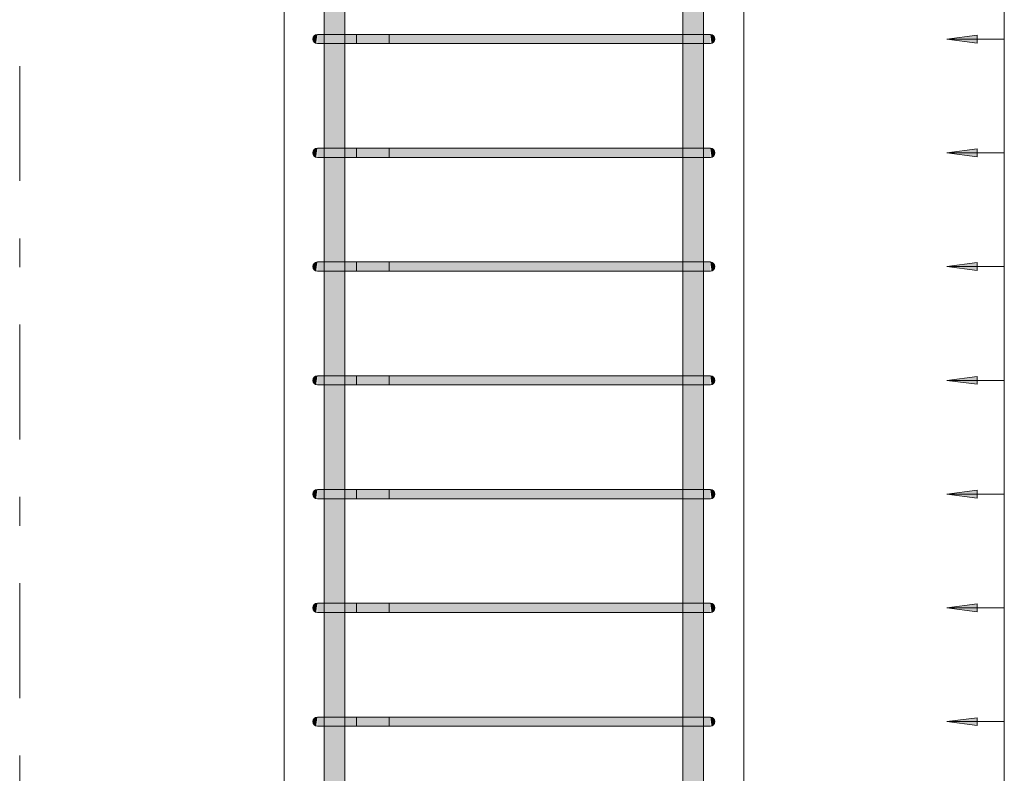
# Model space of a CAD drawing. Header units: millimetres. Extents: x 4307 to 42792, y 1610 to 10025.
# Tile 252 of 256: x 40847 to 41704, y 3080 to 3736. Entities that reach past the tile are written whole.
import ezdxf

# ---------------------------------------------------------------- set-up
doc = ezdxf.new("R2010")
doc.units = ezdxf.units.MM
doc.linetypes.add('Čára osnovy', pattern=[225, 100, -50, 25, -50])
for name, color, linetype, lineweight in [('A-ANNO-DIMS', 211, 'Continuous', 5), ('A-ANNO-DIMS-25', 211, 'Continuous', 5), ('S-COLS', 52, 'Continuous', 9), ('S-GRID', 1, 'Continuous', 5), ('S-RBAR', 171, 'Continuous', 5)]:
    doc.layers.add(name, color=color, linetype=linetype, lineweight=lineweight)
doc.styles.add('Arial_1', font='arial.ttf', dxfattribs={"height": 62.5})
doc.dimstyles.new('Výztuž_kusy__řezy__5', dxfattribs={"dimscale": 304.8, "dimtxt": 0.18, "dimasz": 0, "dimexe": 0, "dimexo": 0.0625, "dimgap": 0.082021, "dimtad": 1, "dimdec": 0, "dimzin": 0, "dimdsep": 46, "dimtxsty": 'Arial_1', "dimblk1": 'NONE', "dimblk2": 'NONE', "dimsah": 1, "dimcen": 0.09, "dimazin": 0, "dimtfac": 1, "dimtdec": 4, "dimtix": 1, "dimtmove": 0, "dimatfit": 3, "dimfxl": 0.164042, "dimfxlon": 1, "dimtvp": 1, "dimtfill": 1, "dimtolj": 1, "dimtzin": 0, "dimarcsym": 2})

# ---------------------------------------------------------------- blocks, each defined once
blk = doc.blocks.new('DIMBLOCK1107-V3')
at = {"layer": 'A-ANNO-DIMS-25'}
for points in [[(41654.16, 3124.84), (41680.45, 3121.38), (41680.45, 3128.31)], [(41654.16, 3025.84), (41680.45, 3022.38), (41680.45, 3029.3)]]:
    blk.add_hatch(color=256, dxfattribs=at).paths.add_polyline_path(points)
for p, q in [((41680.45, 3128.31), (41654.16, 3124.84)), ((41680.45, 3121.38), (41680.45, 3128.31)), ((41654.16, 3124.84), (41680.45, 3121.38)), ((41704.16, 3124.84), (41654.16, 3124.84)), ((41704.16, 3025.84), (41704.16, 3124.84)), ((41704.16, 3124.84), (41704.16, 3124.84)), ((41680.45, 3029.3), (41654.16, 3025.84)), ((41654.16, 3025.84), (41680.45, 3022.38)), ((41704.16, 3025.84), (41654.16, 3025.84)), ((41680.45, 3022.38), (41680.45, 3029.3)), ((41704.16, 3025.84), (41704.16, 3025.84))]:
    blk.add_line(p, q, dxfattribs=at)
blk = doc.blocks.new('_None')
blk = doc.blocks.new('DIMBLOCK1108-V3')
at = {"layer": 'A-ANNO-DIMS-25'}
for points in [[(41654.16, 3223.85), (41680.45, 3220.39), (41680.45, 3227.31)], [(41654.16, 3124.84), (41680.45, 3121.38), (41680.45, 3128.31)]]:
    blk.add_hatch(color=256, dxfattribs=at).paths.add_polyline_path(points)
for p, q in [((41680.45, 3227.31), (41654.16, 3223.85)), ((41654.16, 3223.85), (41680.45, 3220.39)), ((41704.16, 3223.85), (41654.16, 3223.85)), ((41680.45, 3220.39), (41680.45, 3227.31)), ((41704.16, 3124.84), (41704.16, 3223.85)), ((41704.16, 3223.85), (41704.16, 3223.85)), ((41680.45, 3128.31), (41654.16, 3124.84)), ((41680.45, 3121.38), (41680.45, 3128.31)), ((41654.16, 3124.84), (41680.45, 3121.38)), ((41704.16, 3124.84), (41654.16, 3124.84)), ((41704.16, 3124.84), (41704.16, 3124.84))]:
    blk.add_line(p, q, dxfattribs=at)
blk = doc.blocks.new('DIMBLOCK1109-V3')
at = {"layer": 'A-ANNO-DIMS-25'}
for points in [[(41654.16, 3322.86), (41680.45, 3319.4), (41680.45, 3326.32)], [(41654.16, 3223.85), (41680.45, 3220.39), (41680.45, 3227.31)]]:
    blk.add_hatch(color=256, dxfattribs=at).paths.add_polyline_path(points)
for p, q in [((41680.45, 3326.32), (41654.16, 3322.86)), ((41680.45, 3319.4), (41680.45, 3326.32)), ((41654.16, 3322.86), (41680.45, 3319.4)), ((41704.16, 3322.86), (41654.16, 3322.86)), ((41704.16, 3223.85), (41704.16, 3322.86)), ((41704.16, 3322.86), (41704.16, 3322.86)), ((41680.45, 3227.31), (41654.16, 3223.85)), ((41654.16, 3223.85), (41680.45, 3220.39)), ((41704.16, 3223.85), (41654.16, 3223.85)), ((41680.45, 3220.39), (41680.45, 3227.31)), ((41704.16, 3223.85), (41704.16, 3223.85))]:
    blk.add_line(p, q, dxfattribs=at)
blk = doc.blocks.new('DIMBLOCK1110-V3')
at = {"layer": 'A-ANNO-DIMS-25'}
for points in [[(41654.16, 3421.86), (41680.45, 3418.4), (41680.45, 3425.32)], [(41654.16, 3322.86), (41680.45, 3319.4), (41680.45, 3326.32)]]:
    blk.add_hatch(color=256, dxfattribs=at).paths.add_polyline_path(points)
for p, q in [((41680.45, 3425.32), (41654.16, 3421.86)), ((41654.16, 3421.86), (41680.45, 3418.4)), ((41704.16, 3421.86), (41654.16, 3421.86)), ((41680.45, 3418.4), (41680.45, 3425.32)), ((41704.16, 3322.86), (41704.16, 3421.86)), ((41704.16, 3421.86), (41704.16, 3421.86)), ((41680.45, 3326.32), (41654.16, 3322.86)), ((41680.45, 3319.4), (41680.45, 3326.32)), ((41654.16, 3322.86), (41680.45, 3319.4)), ((41704.16, 3322.86), (41654.16, 3322.86)), ((41704.16, 3322.86), (41704.16, 3322.86))]:
    blk.add_line(p, q, dxfattribs=at)
blk = doc.blocks.new('DIMBLOCK1111-V3')
at = {"layer": 'A-ANNO-DIMS-25'}
for points in [[(41654.16, 3520.87), (41680.45, 3517.41), (41680.45, 3524.33)], [(41654.16, 3421.86), (41680.45, 3418.4), (41680.45, 3425.32)]]:
    blk.add_hatch(color=256, dxfattribs=at).paths.add_polyline_path(points)
for p, q in [((41680.45, 3524.33), (41654.16, 3520.87)), ((41680.45, 3517.41), (41680.45, 3524.33)), ((41654.16, 3520.87), (41680.45, 3517.41)), ((41704.16, 3520.87), (41654.16, 3520.87)), ((41704.16, 3421.86), (41704.16, 3520.87)), ((41704.16, 3520.87), (41704.16, 3520.87)), ((41680.45, 3425.32), (41654.16, 3421.86)), ((41654.16, 3421.86), (41680.45, 3418.4)), ((41704.16, 3421.86), (41654.16, 3421.86)), ((41680.45, 3418.4), (41680.45, 3425.32)), ((41704.16, 3421.86), (41704.16, 3421.86))]:
    blk.add_line(p, q, dxfattribs=at)
blk = doc.blocks.new('DIMBLOCK1112-V3')
at = {"layer": 'A-ANNO-DIMS-25'}
for points in [[(41654.16, 3619.88), (41680.45, 3616.41), (41680.45, 3623.34)], [(41654.16, 3520.87), (41680.45, 3517.41), (41680.45, 3524.33)]]:
    blk.add_hatch(color=256, dxfattribs=at).paths.add_polyline_path(points)
for p, q in [((41680.45, 3623.34), (41654.16, 3619.88)), ((41654.16, 3619.88), (41680.45, 3616.41)), ((41704.16, 3619.88), (41654.16, 3619.88)), ((41680.45, 3616.41), (41680.45, 3623.34)), ((41704.16, 3520.87), (41704.16, 3619.88)), ((41704.16, 3619.88), (41704.16, 3619.88)), ((41680.45, 3524.33), (41654.16, 3520.87)), ((41680.45, 3517.41), (41680.45, 3524.33)), ((41654.16, 3520.87), (41680.45, 3517.41)), ((41704.16, 3520.87), (41654.16, 3520.87)), ((41704.16, 3520.87), (41704.16, 3520.87))]:
    blk.add_line(p, q, dxfattribs=at)
blk = doc.blocks.new('DIMBLOCK1113-V3')
at = {"layer": 'A-ANNO-DIMS-25'}
for points in [[(41654.16, 3718.88), (41680.45, 3715.42), (41680.45, 3722.34)], [(41654.16, 3619.88), (41680.45, 3616.41), (41680.45, 3623.34)]]:
    blk.add_hatch(color=256, dxfattribs=at).paths.add_polyline_path(points)
for p, q in [((41680.45, 3722.34), (41654.16, 3718.88)), ((41654.16, 3718.88), (41680.45, 3715.42)), ((41704.16, 3718.88), (41654.16, 3718.88)), ((41680.45, 3715.42), (41680.45, 3722.34)), ((41704.16, 3619.88), (41704.16, 3718.88)), ((41704.16, 3718.88), (41704.16, 3718.88)), ((41680.45, 3623.34), (41654.16, 3619.88)), ((41654.16, 3619.88), (41680.45, 3616.41)), ((41704.16, 3619.88), (41654.16, 3619.88)), ((41680.45, 3616.41), (41680.45, 3623.34)), ((41704.16, 3619.88), (41704.16, 3619.88))]:
    blk.add_line(p, q, dxfattribs=at)
blk = doc.blocks.new('DIMBLOCK1114-V3')
at = {"layer": 'A-ANNO-DIMS-25'}
for points in [[(41654.16, 3817.89), (41680.45, 3814.43), (41680.45, 3821.35)], [(41654.16, 3718.88), (41680.45, 3715.42), (41680.45, 3722.34)]]:
    blk.add_hatch(color=256, dxfattribs=at).paths.add_polyline_path(points)
for p, q in [((41680.45, 3821.35), (41654.16, 3817.89)), ((41680.45, 3814.43), (41680.45, 3821.35)), ((41654.16, 3817.89), (41680.45, 3814.43)), ((41704.16, 3817.89), (41654.16, 3817.89)), ((41704.16, 3718.88), (41704.16, 3817.89)), ((41704.16, 3817.89), (41704.16, 3817.89)), ((41680.45, 3722.34), (41654.16, 3718.88)), ((41654.16, 3718.88), (41680.45, 3715.42)), ((41704.16, 3718.88), (41654.16, 3718.88)), ((41680.45, 3715.42), (41680.45, 3722.34)), ((41704.16, 3718.88), (41704.16, 3718.88))]:
    blk.add_line(p, q, dxfattribs=at)
blk = doc.blocks.new('DIMBLOCK1133-V3')
at = {"layer": 'A-ANNO-DIMS-25'}
for points in [[(41654.16, 5600), (41680.45, 5596.54), (41680.45, 5603.46)], [(41654.16, 5500.99), (41680.45, 5497.53), (41680.45, 5504.45)], [(41654.16, 5401.99), (41680.45, 5398.53), (41680.45, 5405.45)], [(41654.16, 5302.98), (41680.45, 5299.52), (41680.45, 5306.44)], [(41654.16, 5203.98), (41680.45, 5200.51), (41680.45, 5207.44)], [(41654.16, 5104.97), (41680.45, 5101.51), (41680.45, 5108.43)], [(41654.16, 5005.96), (41680.45, 5002.5), (41680.45, 5009.42)], [(41654.16, 4906.96), (41680.45, 4903.5), (41680.45, 4910.42)], [(41654.16, 4807.95), (41680.45, 4804.49), (41680.45, 4811.41)], [(41654.16, 4708.94), (41680.45, 4705.48), (41680.45, 4712.4)], [(41654.16, 4609.94), (41680.45, 4606.48), (41680.45, 4613.4)], [(41654.16, 4510.93), (41680.45, 4507.47), (41680.45, 4514.39)], [(41654.16, 4411.93), (41680.45, 4408.46), (41680.45, 4415.39)], [(41654.16, 4312.92), (41680.45, 4309.46), (41680.45, 4316.38)], [(41654.16, 4213.91), (41680.45, 4210.45), (41680.45, 4217.37)], [(41654.16, 4114.91), (41680.45, 4111.45), (41680.45, 4118.37)], [(41654.16, 4015.9), (41680.45, 4012.44), (41680.45, 4019.36)], [(41654.16, 3916.89), (41680.45, 3913.43), (41680.45, 3920.36)], [(41654.16, 3817.89), (41680.45, 3814.43), (41680.45, 3821.35)], [(41654.16, 3718.88), (41680.45, 3715.42), (41680.45, 3722.34)], [(41654.16, 3619.88), (41680.45, 3616.41), (41680.45, 3623.34)], [(41654.16, 3520.87), (41680.45, 3517.41), (41680.45, 3524.33)], [(41654.16, 3421.86), (41680.45, 3418.4), (41680.45, 3425.32)], [(41654.16, 3322.86), (41680.45, 3319.4), (41680.45, 3326.32)], [(41654.16, 3223.85), (41680.45, 3220.39), (41680.45, 3227.31)], [(41654.16, 3124.84), (41680.45, 3121.38), (41680.45, 3128.31)], [(41654.16, 3025.84), (41680.45, 3022.38), (41680.45, 3029.3)], [(41654.16, 2926.83), (41680.45, 2923.37), (41680.45, 2930.29)], [(41654.16, 2827.83), (41680.45, 2824.36), (41680.45, 2831.29)], [(41654.16, 2728.82), (41680.45, 2725.36), (41680.45, 2732.28)], [(41654.16, 2629.81), (41680.45, 2626.35), (41680.45, 2633.27)]]:
    blk.add_hatch(color=256, dxfattribs=at).paths.add_polyline_path(points)
for p, q in [((41680.45, 5603.46), (41654.16, 5600)), ((41680.45, 5596.54), (41680.45, 5603.46)), ((41654.16, 5600), (41680.45, 5596.54)), ((41704.16, 5600), (41654.16, 5600)), ((41704.16, 2629.81), (41704.16, 5600)), ((41704.16, 5500.99), (41704.16, 5600)), ((41704.16, 5600), (41704.16, 5600)), ((41680.45, 5504.45), (41654.16, 5500.99)), ((41654.16, 5500.99), (41680.45, 5497.53)), ((41704.16, 5500.99), (41654.16, 5500.99)), ((41680.45, 5497.53), (41680.45, 5504.45)), ((41704.16, 5401.99), (41704.16, 5500.99)), ((41704.16, 5500.99), (41704.16, 5500.99)), ((41680.45, 5405.45), (41654.16, 5401.99)), ((41654.16, 5401.99), (41680.45, 5398.53)), ((41704.16, 5401.99), (41654.16, 5401.99)), ((41680.45, 5398.53), (41680.45, 5405.45)), ((41704.16, 5302.98), (41704.16, 5401.99)), ((41704.16, 5401.99), (41704.16, 5401.99)), ((41680.45, 5306.44), (41654.16, 5302.98)), ((41680.45, 5299.52), (41680.45, 5306.44)), ((41654.16, 5302.98), (41680.45, 5299.52)), ((41704.16, 5302.98), (41654.16, 5302.98)), ((41704.16, 5203.98), (41704.16, 5302.98)), ((41704.16, 5302.98), (41704.16, 5302.98)), ((41680.45, 5207.44), (41654.16, 5203.98)), ((41654.16, 5203.98), (41680.45, 5200.51)), ((41704.16, 5203.98), (41654.16, 5203.98)), ((41680.45, 5200.51), (41680.45, 5207.44)), ((41704.16, 5104.97), (41704.16, 5203.98)), ((41704.16, 5203.98), (41704.16, 5203.98)), ((41680.45, 5108.43), (41654.16, 5104.97)), ((41680.45, 5101.51), (41680.45, 5108.43)), ((41654.16, 5104.97), (41680.45, 5101.51)), ((41704.16, 5104.97), (41654.16, 5104.97)), ((41704.16, 5005.96), (41704.16, 5104.97)), ((41704.16, 5104.97), (41704.16, 5104.97)), ((41680.45, 5009.42), (41654.16, 5005.96)), ((41654.16, 5005.96), (41680.45, 5002.5)), ((41704.16, 5005.96), (41654.16, 5005.96)), ((41680.45, 5002.5), (41680.45, 5009.42)), ((41704.16, 4906.96), (41704.16, 5005.96)), ((41704.16, 5005.96), (41704.16, 5005.96)), ((41680.45, 4910.42), (41654.16, 4906.96)), ((41680.45, 4903.5), (41680.45, 4910.42)), ((41654.16, 4906.96), (41680.45, 4903.5)), ((41704.16, 4906.96), (41654.16, 4906.96)), ((41704.16, 4807.95), (41704.16, 4906.96)), ((41704.16, 4906.96), (41704.16, 4906.96)), ((41680.45, 4811.41), (41654.16, 4807.95)), ((41654.16, 4807.95), (41680.45, 4804.49)), ((41704.16, 4807.95), (41654.16, 4807.95)), ((41680.45, 4804.49), (41680.45, 4811.41)), ((41704.16, 4708.94), (41704.16, 4807.95)), ((41704.16, 4807.95), (41704.16, 4807.95)), ((41680.45, 4712.4), (41654.16, 4708.94)), ((41680.45, 4705.48), (41680.45, 4712.4)), ((41654.16, 4708.94), (41680.45, 4705.48)), ((41704.16, 4708.94), (41654.16, 4708.94)), ((41704.16, 4609.94), (41704.16, 4708.94)), ((41704.16, 4708.94), (41704.16, 4708.94)), ((41680.45, 4613.4), (41654.16, 4609.94)), ((41654.16, 4609.94), (41680.45, 4606.48)), ((41704.16, 4609.94), (41654.16, 4609.94)), ((41680.45, 4606.48), (41680.45, 4613.4)), ((41704.16, 4510.93), (41704.16, 4609.94)), ((41704.16, 4609.94), (41704.16, 4609.94)), ((41680.45, 4514.39), (41654.16, 4510.93)), ((41654.16, 4510.93), (41680.45, 4507.47)), ((41704.16, 4510.93), (41654.16, 4510.93)), ((41680.45, 4507.47), (41680.45, 4514.39)), ((41704.16, 4411.93), (41704.16, 4510.93)), ((41704.16, 4510.93), (41704.16, 4510.93)), ((41680.45, 4415.39), (41654.16, 4411.93)), ((41680.45, 4408.46), (41680.45, 4415.39)), ((41654.16, 4411.93), (41680.45, 4408.46)), ((41704.16, 4411.93), (41654.16, 4411.93)), ((41704.16, 4312.92), (41704.16, 4411.93)), ((41704.16, 4411.93), (41704.16, 4411.93)), ((41680.45, 4316.38), (41654.16, 4312.92)), ((41654.16, 4312.92), (41680.45, 4309.46)), ((41704.16, 4312.92), (41654.16, 4312.92)), ((41680.45, 4309.46), (41680.45, 4316.38)), ((41704.16, 4213.91), (41704.16, 4312.92)), ((41704.16, 4312.92), (41704.16, 4312.92)), ((41680.45, 4217.37), (41654.16, 4213.91)), ((41680.45, 4210.45), (41680.45, 4217.37)), ((41654.16, 4213.91), (41680.45, 4210.45)), ((41704.16, 4213.91), (41654.16, 4213.91)), ((41704.16, 4114.91), (41704.16, 4213.91)), ((41704.16, 4213.91), (41704.16, 4213.91)), ((41680.45, 4118.37), (41654.16, 4114.91)), ((41654.16, 4114.91), (41680.45, 4111.45)), ((41704.16, 4114.91), (41654.16, 4114.91)), ((41680.45, 4111.45), (41680.45, 4118.37)), ((41704.16, 4015.9), (41704.16, 4114.91)), ((41704.16, 4114.91), (41704.16, 4114.91)), ((41680.45, 4019.36), (41654.16, 4015.9)), ((41680.45, 4012.44), (41680.45, 4019.36)), ((41654.16, 4015.9), (41680.45, 4012.44)), ((41704.16, 4015.9), (41654.16, 4015.9)), ((41704.16, 3916.89), (41704.16, 4015.9)), ((41704.16, 4015.9), (41704.16, 4015.9)), ((41680.45, 3920.36), (41654.16, 3916.89)), ((41654.16, 3916.89), (41680.45, 3913.43)), ((41704.16, 3916.89), (41654.16, 3916.89)), ((41680.45, 3913.43), (41680.45, 3920.36)), ((41704.16, 3817.89), (41704.16, 3916.89)), ((41704.16, 3916.89), (41704.16, 3916.89)), ((41680.45, 3821.35), (41654.16, 3817.89)), ((41680.45, 3814.43), (41680.45, 3821.35)), ((41654.16, 3817.89), (41680.45, 3814.43)), ((41704.16, 3817.89), (41654.16, 3817.89)), ((41704.16, 3718.88), (41704.16, 3817.89)), ((41704.16, 3817.89), (41704.16, 3817.89)), ((41680.45, 3722.34), (41654.16, 3718.88)), ((41654.16, 3718.88), (41680.45, 3715.42)), ((41704.16, 3718.88), (41654.16, 3718.88)), ((41680.45, 3715.42), (41680.45, 3722.34)), ((41704.16, 3619.88), (41704.16, 3718.88)), ((41704.16, 3718.88), (41704.16, 3718.88)), ((41680.45, 3623.34), (41654.16, 3619.88)), ((41654.16, 3619.88), (41680.45, 3616.41)), ((41704.16, 3619.88), (41654.16, 3619.88)), ((41680.45, 3616.41), (41680.45, 3623.34)), ((41704.16, 3520.87), (41704.16, 3619.88)), ((41704.16, 3619.88), (41704.16, 3619.88)), ((41680.45, 3524.33), (41654.16, 3520.87)), ((41680.45, 3517.41), (41680.45, 3524.33)), ((41654.16, 3520.87), (41680.45, 3517.41)), ((41704.16, 3520.87), (41654.16, 3520.87)), ((41704.16, 3421.86), (41704.16, 3520.87)), ((41704.16, 3520.87), (41704.16, 3520.87)), ((41680.45, 3425.32), (41654.16, 3421.86)), ((41654.16, 3421.86), (41680.45, 3418.4)), ((41704.16, 3421.86), (41654.16, 3421.86)), ((41680.45, 3418.4), (41680.45, 3425.32)), ((41704.16, 3322.86), (41704.16, 3421.86)), ((41704.16, 3421.86), (41704.16, 3421.86)), ((41680.45, 3326.32), (41654.16, 3322.86)), ((41680.45, 3319.4), (41680.45, 3326.32)), ((41654.16, 3322.86), (41680.45, 3319.4)), ((41704.16, 3322.86), (41654.16, 3322.86)), ((41704.16, 3223.85), (41704.16, 3322.86)), ((41704.16, 3322.86), (41704.16, 3322.86)), ((41680.45, 3227.31), (41654.16, 3223.85)), ((41654.16, 3223.85), (41680.45, 3220.39)), ((41704.16, 3223.85), (41654.16, 3223.85)), ((41680.45, 3220.39), (41680.45, 3227.31)), ((41704.16, 3124.84), (41704.16, 3223.85)), ((41704.16, 3223.85), (41704.16, 3223.85)), ((41680.45, 3128.31), (41654.16, 3124.84)), ((41680.45, 3121.38), (41680.45, 3128.31)), ((41654.16, 3124.84), (41680.45, 3121.38)), ((41704.16, 3124.84), (41654.16, 3124.84)), ((41704.16, 3025.84), (41704.16, 3124.84)), ((41704.16, 3124.84), (41704.16, 3124.84)), ((41680.45, 3029.3), (41654.16, 3025.84)), ((41654.16, 3025.84), (41680.45, 3022.38)), ((41704.16, 3025.84), (41654.16, 3025.84)), ((41680.45, 3022.38), (41680.45, 3029.3)), ((41704.16, 2926.83), (41704.16, 3025.84)), ((41704.16, 3025.84), (41704.16, 3025.84)), ((41680.45, 2930.29), (41654.16, 2926.83)), ((41680.45, 2923.37), (41680.45, 2930.29)), ((41654.16, 2926.83), (41680.45, 2923.37)), ((41704.16, 2926.83), (41654.16, 2926.83)), ((41704.16, 2827.83), (41704.16, 2926.83)), ((41704.16, 2926.83), (41704.16, 2926.83)), ((41680.45, 2831.29), (41654.16, 2827.83)), ((41654.16, 2827.83), (41680.45, 2824.36)), ((41704.16, 2827.83), (41654.16, 2827.83)), ((41680.45, 2824.36), (41680.45, 2831.29)), ((41704.16, 2728.82), (41704.16, 2827.83)), ((41704.16, 2827.83), (41704.16, 2827.83)), ((41680.45, 2732.28), (41654.16, 2728.82)), ((41654.16, 2728.82), (41680.45, 2725.36)), ((41704.16, 2728.82), (41654.16, 2728.82)), ((41680.45, 2725.36), (41680.45, 2732.28)), ((41704.16, 2629.81), (41704.16, 2728.82)), ((41704.16, 2728.82), (41704.16, 2728.82)), ((41680.45, 2633.27), (41654.16, 2629.81)), ((41680.45, 2626.35), (41680.45, 2633.27)), ((41654.16, 2629.81), (41680.45, 2626.35)), ((41704.16, 2629.81), (41654.16, 2629.81)), ((41704.16, 2629.81), (41704.16, 2629.81))]:
    blk.add_line(p, q, dxfattribs=at)

msp = doc.modelspace()

# ---------------------------------------------------------------- hatches: boundary and pattern name
at = {"layer": 'S-RBAR'}
h = msp.add_hatch(color=7, dxfattribs=at)
h.paths.add_polyline_path([(41112.43, 2610), (41130.43, 2610), (41130.43, 2625.81), (41112.43, 2625.81), (41112.43, 2616.01)])
h.paths.add_polyline_path([(41112.43, 2633.81), (41130.43, 2633.81), (41130.43, 2724.82), (41112.43, 2724.82), (41112.43, 2646.19)])
h.paths.add_polyline_path([(41112.43, 2732.82), (41130.43, 2732.82), (41130.43, 2823.83), (41112.43, 2823.83), (41112.43, 2736.71)])
h.paths.add_polyline_path([(41130.43, 2831.83), (41130.43, 2922.83), (41112.43, 2922.83), (41112.43, 2831.83), (41126.38, 2831.83)])
h.paths.add_polyline_path([(41112.43, 2930.83), (41130.43, 2930.83), (41130.43, 3021.84), (41112.43, 3021.84), (41112.43, 2947.93)])
h.paths.add_polyline_path([(41112.43, 3029.84), (41130.43, 3029.84), (41130.43, 3120.84), (41112.43, 3120.84), (41112.43, 3038.46)])
h.paths.add_polyline_path([(41112.43, 3128.84), (41130.43, 3128.98), (41130.43, 3219.85), (41112.43, 3219.85), (41112.43, 3128.98)])
h.paths.add_polyline_path([(41112.43, 3227.85), (41130.43, 3227.85), (41130.43, 3318.86), (41112.43, 3318.86), (41112.43, 3249.68)])
h.paths.add_polyline_path([(41112.43, 3326.86), (41130.43, 3326.86), (41130.43, 3417.86), (41112.43, 3417.86), (41112.43, 3340.21)])
h.paths.add_polyline_path([(41112.43, 3425.86), (41130.43, 3425.86), (41130.43, 3516.87), (41112.43, 3516.87), (41112.43, 3430.73)])
h.paths.add_polyline_path([(41126.38, 3524.87), (41130.43, 3524.87), (41130.43, 3615.88), (41112.43, 3615.88), (41112.43, 3524.87), (41122.55, 3524.87)])
h.paths.add_polyline_path([(41112.43, 3623.88), (41130.43, 3623.88), (41130.43, 3714.88), (41112.43, 3714.88), (41112.43, 3641.95)])
h.paths.add_polyline_path([(41112.43, 3722.88), (41130.43, 3722.88), (41130.43, 3813.89), (41112.43, 3813.89), (41112.43, 3732.48)])
h.paths.add_polyline_path([(41118.73, 3821.89), (41130.43, 3821.89), (41130.43, 3912.89), (41112.43, 3912.89), (41112.43, 3821.89), (41115.48, 3821.89)])
h.paths.add_polyline_path([(41130.43, 3920.89), (41130.43, 4011.9), (41112.43, 4011.9), (41112.43, 3920.89), (41126.38, 3920.89)])
h.paths.add_polyline_path([(41112.43, 4019.9), (41130.43, 4019.9), (41130.43, 4110.91), (41112.43, 4110.91), (41112.43, 4034.23)])
h.paths.add_polyline_path([(41112.43, 4118.91), (41130.43, 4118.91), (41130.43, 4209.91), (41112.43, 4209.91), (41112.43, 4124.75)])
h.paths.add_polyline_path([(41126.38, 4217.91), (41130.43, 4217.91), (41130.43, 4308.92), (41112.43, 4308.92), (41112.43, 4217.91), (41122.55, 4217.91)])
h.paths.add_polyline_path([(41112.43, 4316.92), (41130.43, 4316.92), (41130.43, 4407.93), (41112.43, 4407.93), (41112.43, 4335.97)])
h.paths.add_polyline_path([(41112.43, 4415.93), (41130.43, 4415.93), (41130.43, 4506.93), (41112.43, 4506.93), (41112.43, 4426.5)])
h.paths.add_polyline_path([(41118.73, 4514.93), (41130.43, 4514.93), (41130.43, 4605.94), (41112.43, 4605.94), (41112.43, 4514.93), (41115.48, 4514.93)])
h.paths.add_polyline_path([(41130.43, 4613.94), (41130.43, 4704.94), (41112.43, 4704.94), (41112.43, 4613.94), (41126.38, 4613.94)])
h.paths.add_polyline_path([(41112.43, 4712.94), (41130.43, 4712.94), (41130.43, 4803.95), (41112.43, 4803.95), (41112.43, 4728.25)])
h.paths.add_polyline_path([(41118.73, 4811.95), (41130.43, 4811.95), (41130.43, 4902.96), (41112.43, 4902.96), (41112.43, 4811.95), (41115.48, 4811.95)])
h.paths.add_polyline_path([(41130.43, 4910.96), (41130.43, 5001.96), (41112.43, 5001.96), (41112.43, 4910.96), (41126.38, 4910.96)])
h.paths.add_polyline_path([(41112.43, 5009.96), (41130.43, 5009.96), (41130.43, 5100.97), (41112.43, 5100.97), (41112.43, 5029.99)])
h.paths.add_polyline_path([(41112.43, 5108.97), (41130.43, 5108.97), (41130.43, 5199.98), (41112.43, 5199.98), (41112.43, 5120.52)])
h.paths.add_polyline_path([(41118.73, 5207.98), (41130.43, 5207.98), (41130.43, 5298.98), (41112.43, 5298.98), (41112.43, 5207.98), (41115.48, 5207.98)])
h.paths.add_polyline_path([(41130.43, 5306.98), (41130.43, 5397.99), (41112.43, 5397.99), (41112.43, 5306.98), (41126.38, 5306.98)])
h.paths.add_polyline_path([(41112.43, 5405.99), (41130.43, 5405.99), (41130.43, 5496.99), (41112.43, 5496.99), (41112.43, 5422.27)])
h.paths.add_polyline_path([(41112.43, 5504.99), (41130.43, 5504.99), (41130.43, 5596), (41112.43, 5596), (41112.43, 5512.79)])
h.paths.add_polyline_path([(41130.43, 5604), (41130.43, 5610), (41112.43, 5610), (41112.43, 5604), (41126.38, 5604)])
h = msp.add_hatch(color=7, dxfattribs=at)
h.paths.add_polyline_path([(41424.33, 2610), (41442.33, 2610), (41442.33, 2625.81), (41424.33, 2625.81), (41424.33, 2616.01)])
h.paths.add_polyline_path([(41439.28, 2633.81), (41442.33, 2633.81), (41442.33, 2724.82), (41424.33, 2724.82), (41424.33, 2633.81), (41436.03, 2633.81)])
h.paths.add_polyline_path([(41439.28, 2732.82), (41442.33, 2732.82), (41442.33, 2823.83), (41424.33, 2823.83), (41424.33, 2732.82), (41436.03, 2732.82)])
h.paths.add_polyline_path([(41439.28, 2831.83), (41442.33, 2831.83), (41442.33, 2922.83), (41424.33, 2922.83), (41424.33, 2831.83), (41436.03, 2831.83)])
h.paths.add_polyline_path([(41439.28, 2930.83), (41442.33, 2930.83), (41442.33, 3021.84), (41424.33, 3021.84), (41424.33, 2930.83), (41436.03, 2930.83)])
h.paths.add_polyline_path([(41439.28, 3029.84), (41442.33, 3029.84), (41442.33, 3120.84), (41424.33, 3120.84), (41424.33, 3029.84), (41436.03, 3029.84)])
h.paths.add_polyline_path([(41439.28, 3128.84), (41442.33, 3128.84), (41442.33, 3219.85), (41424.33, 3219.85), (41424.33, 3128.84), (41436.03, 3128.84)])
h.paths.add_polyline_path([(41439.28, 3227.85), (41442.33, 3227.85), (41442.33, 3318.86), (41424.33, 3318.86), (41424.33, 3227.85), (41436.03, 3227.85)])
h.paths.add_polyline_path([(41439.28, 3326.86), (41442.33, 3326.86), (41442.33, 3417.86), (41424.33, 3417.86), (41424.33, 3326.86), (41436.03, 3326.86)])
h.paths.add_polyline_path([(41439.28, 3425.86), (41442.33, 3425.86), (41442.33, 3516.87), (41424.33, 3516.87), (41424.33, 3425.86), (41436.03, 3425.86)])
h.paths.add_polyline_path([(41424.33, 3524.87), (41442.33, 3524.87), (41442.33, 3615.88), (41424.33, 3615.88), (41424.33, 3581.6)])
h.paths.add_polyline_path([(41439.28, 3623.88), (41442.33, 3623.88), (41442.33, 3714.88), (41424.33, 3714.88), (41424.33, 3623.88), (41436.03, 3623.88)])
h.paths.add_polyline_path([(41439.28, 3722.88), (41442.33, 3722.88), (41442.33, 3813.89), (41424.33, 3813.89), (41424.33, 3722.88), (41436.03, 3722.88)])
h.paths.add_polyline_path([(41439.28, 3821.89), (41442.33, 3821.89), (41442.33, 3912.89), (41424.33, 3912.89), (41424.33, 3821.89), (41436.03, 3821.89)])
h.paths.add_polyline_path([(41424.33, 3920.89), (41442.33, 3920.89), (41442.33, 4011.9), (41424.33, 4011.9), (41424.33, 3943.7)])
h.paths.add_polyline_path([(41439.28, 4019.9), (41442.33, 4019.9), (41442.33, 4110.91), (41424.33, 4110.91), (41424.33, 4019.9), (41436.03, 4019.9)])
h.paths.add_polyline_path([(41436.03, 4118.91), (41442.33, 4118.91), (41442.33, 4209.91), (41424.33, 4209.91), (41424.33, 4118.91), (41432.21, 4118.91)])
h.paths.add_polyline_path([(41424.33, 4217.91), (41442.33, 4217.91), (41442.33, 4308.92), (41424.33, 4308.92), (41424.33, 4245.45)])
h.paths.add_polyline_path([(41439.28, 4316.92), (41442.33, 4316.92), (41442.33, 4407.93), (41424.33, 4407.93), (41424.33, 4316.92), (41436.03, 4316.92)])
h.paths.add_polyline_path([(41439.28, 4415.93), (41442.33, 4415.93), (41442.33, 4506.93), (41424.33, 4506.93), (41424.33, 4415.93), (41436.03, 4415.93)])
h.paths.add_polyline_path([(41439.28, 4514.93), (41442.33, 4514.93), (41442.33, 4605.94), (41424.33, 4605.94), (41424.33, 4514.93), (41436.03, 4514.93)])
h.paths.add_polyline_path([(41424.33, 4613.94), (41442.33, 4613.94), (41442.33, 4704.94), (41424.33, 4704.94), (41424.33, 4637.72)])
h.paths.add_polyline_path([(41439.28, 4712.94), (41442.33, 4712.94), (41442.33, 4803.95), (41424.33, 4803.95), (41424.33, 4712.94), (41436.03, 4712.94)])
h.paths.add_polyline_path([(41439.28, 4811.95), (41442.33, 4811.95), (41442.33, 4902.96), (41424.33, 4902.96), (41424.33, 4811.95), (41436.03, 4811.95)])
h.paths.add_polyline_path([(41428.38, 4910.96), (41442.33, 4910.96), (41442.33, 5001.96), (41424.33, 5001.96), (41424.33, 4910.96)])
h.paths.add_polyline_path([(41439.28, 5009.96), (41442.33, 5009.96), (41442.33, 5100.97), (41424.33, 5100.97), (41424.33, 5009.96), (41436.03, 5009.96)])
h.paths.add_polyline_path([(41439.28, 5108.97), (41442.33, 5108.97), (41442.33, 5199.98), (41424.33, 5199.98), (41424.33, 5108.97), (41436.03, 5108.97)])
h.paths.add_polyline_path([(41439.28, 5207.98), (41442.33, 5207.98), (41442.33, 5298.98), (41424.33, 5298.98), (41424.33, 5207.98), (41436.03, 5207.98)])
h.paths.add_polyline_path([(41428.38, 5306.98), (41442.33, 5306.98), (41442.33, 5397.99), (41424.33, 5397.99), (41424.33, 5306.98)])
h.paths.add_polyline_path([(41442.33, 5405.99), (41442.33, 5496.99), (41424.33, 5496.99), (41424.33, 5405.99), (41439.28, 5405.99)])
h.paths.add_polyline_path([(41436.03, 5504.99), (41442.33, 5504.99), (41442.33, 5596), (41424.33, 5596), (41424.33, 5504.99), (41432.21, 5504.99)])
h.paths.add_polyline_path([(41442.33, 5604), (41442.33, 5610), (41424.33, 5610), (41424.33, 5604), (41439.28, 5604)])
for points in [[(41105.34, 3715.02), (41106.38, 3722.88), (41104.38, 3722.35), (41102.91, 3720.88), (41102.38, 3718.88), (41102.91, 3716.88), (41104.38, 3715.42)], [(41107.9, 3714.88), (41126.38, 3714.88), (41126.38, 3722.88), (41106.38, 3722.88), (41106.38, 3714.88), (41107.14, 3714.88)], [(41415.55, 3714.88), (41428.38, 3714.88), (41428.38, 3722.88), (41126.38, 3722.88), (41126.38, 3714.88), (41240.91, 3714.88)], [(41446.86, 3714.88), (41448.38, 3715.02), (41448.38, 3722.88), (41428.38, 3722.88), (41428.38, 3714.88), (41444.69, 3714.88)], [(41449.41, 3715.02), (41450.38, 3715.42), (41451.84, 3716.88), (41452.38, 3718.88), (41451.84, 3720.88), (41450.38, 3722.35), (41448.38, 3722.88), (41449.04, 3717.85)], [(41105.34, 3616.01), (41106.38, 3623.88), (41104.38, 3623.34), (41102.91, 3621.88), (41102.38, 3619.88), (41102.91, 3617.88), (41104.38, 3616.41)], [(41107.9, 3615.88), (41126.38, 3615.88), (41126.38, 3623.88), (41106.38, 3623.88), (41106.38, 3615.88), (41107.14, 3615.88)], [(41415.55, 3615.88), (41428.38, 3615.88), (41428.38, 3623.88), (41126.38, 3623.88), (41126.38, 3615.88), (41240.91, 3615.88)], [(41446.86, 3615.88), (41448.38, 3616.01), (41448.38, 3623.88), (41428.38, 3623.88), (41428.38, 3615.88), (41444.69, 3615.88)], [(41449.41, 3616.01), (41450.38, 3616.41), (41451.84, 3617.88), (41452.38, 3619.88), (41451.84, 3621.88), (41450.38, 3623.34), (41448.38, 3623.88), (41449.04, 3618.84)], [(41105.34, 3517.01), (41106.38, 3524.87), (41104.38, 3524.33), (41102.91, 3522.87), (41102.38, 3520.87), (41102.91, 3518.87), (41104.38, 3517.4)], [(41107.9, 3516.87), (41126.38, 3516.87), (41126.38, 3524.87), (41106.38, 3524.87), (41106.38, 3516.87), (41107.14, 3516.87)], [(41126.38, 3516.87), (41428.38, 3516.87), (41428.38, 3524.87), (41126.38, 3524.87), (41126.38, 3521.26)], [(41428.38, 3516.87), (41448.38, 3517.01), (41448.38, 3524.87), (41428.38, 3524.87), (41428.38, 3521.26)], [(41449.41, 3517.01), (41450.38, 3517.4), (41451.84, 3518.87), (41452.38, 3520.87), (41451.84, 3522.87), (41450.38, 3524.33), (41448.38, 3524.87), (41449.04, 3519.83)], [(41105.34, 3418), (41106.38, 3425.86), (41104.38, 3425.33), (41102.91, 3423.86), (41102.38, 3421.86), (41102.91, 3419.86), (41104.38, 3418.4)], [(41107.9, 3417.86), (41126.38, 3417.86), (41126.38, 3425.86), (41106.38, 3425.86), (41106.38, 3417.86), (41107.14, 3417.86)], [(41415.55, 3417.86), (41428.38, 3417.86), (41428.38, 3425.86), (41126.38, 3425.86), (41126.38, 3417.86), (41240.91, 3417.86)], [(41446.86, 3417.86), (41448.38, 3418), (41448.38, 3425.86), (41428.38, 3425.86), (41428.38, 3417.86), (41444.69, 3417.86)], [(41449.41, 3418), (41450.38, 3418.4), (41451.84, 3419.86), (41452.38, 3421.86), (41451.84, 3423.86), (41450.38, 3425.33), (41448.38, 3425.86), (41449.04, 3420.83)], [(41105.34, 3318.99), (41106.38, 3326.86), (41104.38, 3326.32), (41102.91, 3324.86), (41102.38, 3322.86), (41102.91, 3320.86), (41104.38, 3319.39)], [(41107.9, 3318.86), (41126.38, 3318.86), (41126.38, 3326.86), (41106.38, 3326.86), (41106.38, 3318.86), (41107.14, 3318.86)], [(41415.55, 3318.86), (41428.38, 3318.86), (41428.38, 3326.86), (41126.38, 3326.86), (41126.38, 3318.86), (41240.91, 3318.86)], [(41446.86, 3318.86), (41448.38, 3318.99), (41448.38, 3326.86), (41428.38, 3326.86), (41428.38, 3318.86), (41444.69, 3318.86)], [(41449.41, 3318.99), (41450.38, 3319.39), (41451.84, 3320.86), (41452.38, 3322.86), (41451.84, 3324.86), (41450.38, 3326.32), (41448.38, 3326.86), (41449.04, 3321.82)], [(41105.34, 3219.99), (41106.38, 3227.85), (41104.38, 3227.31), (41102.91, 3225.85), (41102.38, 3223.85), (41102.91, 3221.85), (41104.38, 3220.39)], [(41107.9, 3219.85), (41126.38, 3219.85), (41126.38, 3227.85), (41106.38, 3227.85), (41106.38, 3219.85), (41107.14, 3219.85)], [(41415.55, 3219.85), (41428.38, 3219.85), (41428.38, 3227.85), (41126.38, 3227.85), (41126.38, 3219.85), (41240.91, 3219.85)], [(41446.86, 3219.85), (41448.38, 3219.99), (41448.38, 3227.85), (41428.38, 3227.85), (41428.38, 3219.85), (41444.69, 3219.85)], [(41449.41, 3219.99), (41450.38, 3220.39), (41451.84, 3221.85), (41452.38, 3223.85), (41451.84, 3225.85), (41450.38, 3227.31), (41448.38, 3227.85), (41449.04, 3222.82)], [(41105.34, 3120.98), (41106.38, 3128.84), (41104.38, 3128.31), (41102.91, 3126.84), (41102.38, 3124.84), (41102.91, 3122.84), (41104.38, 3121.38)], [(41107.9, 3120.84), (41126.38, 3120.84), (41126.38, 3128.84), (41106.38, 3128.84), (41106.38, 3120.84), (41107.14, 3120.84)], [(41415.55, 3120.84), (41428.38, 3120.84), (41428.38, 3128.84), (41126.38, 3128.84), (41126.38, 3120.84), (41240.91, 3120.84)], [(41446.86, 3120.84), (41448.38, 3120.98), (41448.38, 3128.84), (41428.38, 3128.84), (41428.38, 3120.84), (41444.69, 3120.84)], [(41449.41, 3120.98), (41450.38, 3121.38), (41451.84, 3122.84), (41452.38, 3124.84), (41451.84, 3126.84), (41450.38, 3128.31), (41448.38, 3128.84), (41449.04, 3123.81)]]:
    msp.add_hatch(color=7, dxfattribs=at).paths.add_polyline_path(points)

# ---------------------------------------------------------------- linework, layer by layer
at = {"layer": 'S-COLS'}
for p, q in [((41477.38, 5870), (41477.38, 2605)), ((41077.38, 5620), (41077.38, 2605)), ((41077.38, 5620), (41077.38, 2605)), ((41477.38, 2605), (41477.38, 5620))]:
    msp.add_line(p, q, dxfattribs=at)
at = {"layer": 'S-GRID', "linetype": 'Čára osnovy', "lineweight": 9}
msp.add_line((40847.38, 1795.38), (40847.38, 9632.52), dxfattribs=at)
at = {"layer": 'S-RBAR'}
for p, q in [((41112.43, 2610), (41112.43, 5610)), ((41112.43, 2610), (41112.43, 5610)), ((41130.43, 2610), (41130.43, 5610)), ((41130.43, 2610), (41130.43, 5610)), ((41424.33, 2610), (41424.33, 5610)), ((41424.33, 2610), (41424.33, 5610)), ((41442.33, 2610), (41442.33, 5610)), ((41442.33, 2610), (41442.33, 5610)), ((41140.52, 3722.88), (41106.38, 3722.88)), ((41126.38, 3722.88), (41106.38, 3722.88)), ((41126.38, 3722.88), (41106.38, 3722.88)), ((41112.24, 3722.88), (41106.38, 3722.88)), ((41112.24, 3722.88), (41140.52, 3722.88)), ((41126.38, 3722.88), (41428.38, 3722.88)), ((41428.38, 3722.88), (41126.38, 3722.88)), ((41168.81, 3722.88), (41140.52, 3722.88)), ((41140.52, 3714.88), (41140.52, 3722.88)), ((41168.81, 3722.88), (41168.81, 3714.88)), ((41448.38, 3722.88), (41428.38, 3722.88)), ((41448.38, 3722.88), (41428.38, 3722.88)), ((41140.52, 3714.88), (41106.38, 3714.88)), ((41126.38, 3714.88), (41106.38, 3714.88)), ((41112.24, 3714.88), (41107.06, 3714.88)), ((41112.24, 3714.88), (41107.06, 3714.88)), ((41126.38, 3714.88), (41112.24, 3714.88)), ((41112.24, 3714.88), (41140.52, 3714.88)), ((41126.38, 3714.88), (41428.38, 3714.88)), ((41428.38, 3714.88), (41126.38, 3714.88)), ((41168.81, 3714.88), (41140.52, 3714.88)), ((41448.38, 3714.88), (41428.38, 3714.88)), ((41448.38, 3714.88), (41428.38, 3714.88)), ((41140.52, 3623.88), (41106.38, 3623.88)), ((41126.38, 3623.88), (41106.38, 3623.88)), ((41126.38, 3623.88), (41106.38, 3623.88)), ((41112.24, 3623.88), (41106.38, 3623.88)), ((41140.52, 3615.88), (41106.38, 3615.88)), ((41126.38, 3615.88), (41106.38, 3615.88)), ((41112.24, 3615.88), (41107.06, 3615.88)), ((41112.24, 3615.88), (41107.06, 3615.88)), ((41112.24, 3623.88), (41140.52, 3623.88)), ((41126.38, 3615.88), (41112.24, 3615.88)), ((41112.24, 3615.88), (41140.52, 3615.88)), ((41126.38, 3623.88), (41428.38, 3623.88)), ((41428.38, 3623.88), (41126.38, 3623.88)), ((41126.38, 3615.88), (41428.38, 3615.88)), ((41428.38, 3615.88), (41126.38, 3615.88)), ((41168.81, 3623.88), (41140.52, 3623.88)), ((41140.52, 3615.88), (41140.52, 3623.88)), ((41168.81, 3615.88), (41140.52, 3615.88)), ((41168.81, 3623.88), (41168.81, 3615.88)), ((41448.38, 3623.88), (41428.38, 3623.88)), ((41448.38, 3623.88), (41428.38, 3623.88)), ((41448.38, 3615.88), (41428.38, 3615.88)), ((41448.38, 3615.88), (41428.38, 3615.88)), ((41140.52, 3524.87), (41106.38, 3524.87)), ((41126.38, 3524.87), (41106.38, 3524.87)), ((41126.38, 3524.87), (41106.38, 3524.87)), ((41112.24, 3524.87), (41106.38, 3524.87)), ((41112.24, 3524.87), (41140.52, 3524.87)), ((41126.38, 3524.87), (41428.38, 3524.87)), ((41428.38, 3524.87), (41126.38, 3524.87)), ((41168.81, 3524.87), (41140.52, 3524.87)), ((41140.52, 3516.87), (41140.52, 3524.87)), ((41168.81, 3524.87), (41168.81, 3516.87)), ((41448.38, 3524.87), (41428.38, 3524.87)), ((41448.38, 3524.87), (41428.38, 3524.87)), ((41140.52, 3516.87), (41106.38, 3516.87)), ((41126.38, 3516.87), (41106.38, 3516.87)), ((41112.24, 3516.87), (41107.06, 3516.87)), ((41112.24, 3516.87), (41107.06, 3516.87)), ((41126.38, 3516.87), (41112.24, 3516.87)), ((41112.24, 3516.87), (41140.52, 3516.87)), ((41126.38, 3516.87), (41428.38, 3516.87)), ((41428.38, 3516.87), (41126.38, 3516.87)), ((41168.81, 3516.87), (41140.52, 3516.87)), ((41448.38, 3516.87), (41428.38, 3516.87)), ((41448.38, 3516.87), (41428.38, 3516.87)), ((41140.52, 3425.86), (41106.38, 3425.86)), ((41126.38, 3425.86), (41106.38, 3425.86)), ((41126.38, 3425.86), (41106.38, 3425.86)), ((41112.24, 3425.86), (41106.38, 3425.86)), ((41112.24, 3425.86), (41140.52, 3425.86)), ((41126.38, 3425.86), (41428.38, 3425.86)), ((41428.38, 3425.86), (41126.38, 3425.86)), ((41168.81, 3425.86), (41140.52, 3425.86)), ((41140.52, 3417.86), (41140.52, 3425.86)), ((41168.81, 3425.86), (41168.81, 3417.86)), ((41448.38, 3425.86), (41428.38, 3425.86)), ((41448.38, 3425.86), (41428.38, 3425.86)), ((41140.52, 3417.86), (41106.38, 3417.86)), ((41126.38, 3417.86), (41106.38, 3417.86)), ((41112.24, 3417.86), (41107.06, 3417.86)), ((41112.24, 3417.86), (41107.06, 3417.86)), ((41126.38, 3417.86), (41112.24, 3417.86)), ((41112.24, 3417.86), (41140.52, 3417.86)), ((41126.38, 3417.86), (41428.38, 3417.86)), ((41428.38, 3417.86), (41126.38, 3417.86)), ((41168.81, 3417.86), (41140.52, 3417.86)), ((41448.38, 3417.86), (41428.38, 3417.86)), ((41448.38, 3417.86), (41428.38, 3417.86)), ((41140.52, 3326.86), (41106.38, 3326.86)), ((41126.38, 3326.86), (41106.38, 3326.86)), ((41126.38, 3326.86), (41106.38, 3326.86)), ((41112.24, 3326.86), (41106.38, 3326.86)), ((41112.24, 3326.86), (41140.52, 3326.86)), ((41126.38, 3326.86), (41428.38, 3326.86)), ((41428.38, 3326.86), (41126.38, 3326.86)), ((41168.81, 3326.86), (41140.52, 3326.86)), ((41140.52, 3318.86), (41140.52, 3326.86)), ((41168.81, 3326.86), (41168.81, 3318.86)), ((41448.38, 3326.86), (41428.38, 3326.86)), ((41448.38, 3326.86), (41428.38, 3326.86)), ((41140.52, 3318.86), (41106.38, 3318.86)), ((41126.38, 3318.86), (41106.38, 3318.86)), ((41112.24, 3318.86), (41107.06, 3318.86)), ((41112.24, 3318.86), (41107.06, 3318.86)), ((41126.38, 3318.86), (41112.24, 3318.86)), ((41112.24, 3318.86), (41140.52, 3318.86)), ((41126.38, 3318.86), (41428.38, 3318.86)), ((41428.38, 3318.86), (41126.38, 3318.86)), ((41168.81, 3318.86), (41140.52, 3318.86)), ((41448.38, 3318.86), (41428.38, 3318.86)), ((41448.38, 3318.86), (41428.38, 3318.86)), ((41140.52, 3227.85), (41106.38, 3227.85)), ((41126.38, 3227.85), (41106.38, 3227.85)), ((41126.38, 3227.85), (41106.38, 3227.85)), ((41112.24, 3227.85), (41106.38, 3227.85)), ((41112.24, 3227.85), (41140.52, 3227.85)), ((41126.38, 3227.85), (41428.38, 3227.85)), ((41428.38, 3227.85), (41126.38, 3227.85)), ((41168.81, 3227.85), (41140.52, 3227.85)), ((41140.52, 3219.85), (41140.52, 3227.85)), ((41168.81, 3227.85), (41168.81, 3219.85)), ((41448.38, 3227.85), (41428.38, 3227.85)), ((41448.38, 3227.85), (41428.38, 3227.85)), ((41140.52, 3219.85), (41106.38, 3219.85)), ((41126.38, 3219.85), (41106.38, 3219.85)), ((41112.24, 3219.85), (41107.06, 3219.85)), ((41112.24, 3219.85), (41107.06, 3219.85)), ((41126.38, 3219.85), (41112.24, 3219.85)), ((41112.24, 3219.85), (41140.52, 3219.85)), ((41126.38, 3219.85), (41428.38, 3219.85)), ((41428.38, 3219.85), (41126.38, 3219.85)), ((41168.81, 3219.85), (41140.52, 3219.85)), ((41448.38, 3219.85), (41428.38, 3219.85)), ((41448.38, 3219.85), (41428.38, 3219.85)), ((41140.52, 3128.84), (41106.38, 3128.84)), ((41126.38, 3128.84), (41106.38, 3128.84)), ((41126.38, 3128.84), (41106.38, 3128.84)), ((41112.24, 3128.84), (41106.38, 3128.84)), ((41112.24, 3128.84), (41140.52, 3128.84)), ((41126.38, 3128.84), (41428.38, 3128.84)), ((41428.38, 3128.84), (41126.38, 3128.84)), ((41168.81, 3128.84), (41140.52, 3128.84)), ((41140.52, 3120.84), (41140.52, 3128.84)), ((41168.81, 3128.84), (41168.81, 3120.84)), ((41448.38, 3128.84), (41428.38, 3128.84)), ((41448.38, 3128.84), (41428.38, 3128.84)), ((41140.52, 3120.84), (41106.38, 3120.84)), ((41126.38, 3120.84), (41106.38, 3120.84)), ((41112.24, 3120.84), (41107.06, 3120.84)), ((41112.24, 3120.84), (41107.06, 3120.84)), ((41126.38, 3120.84), (41112.24, 3120.84)), ((41112.24, 3120.84), (41140.52, 3120.84)), ((41126.38, 3120.84), (41428.38, 3120.84)), ((41428.38, 3120.84), (41126.38, 3120.84)), ((41168.81, 3120.84), (41140.52, 3120.84)), ((41448.38, 3120.84), (41428.38, 3120.84)), ((41448.38, 3120.84), (41428.38, 3120.84))]:
    msp.add_line(p, q, dxfattribs=at)
for centre, start, end in [((41106.38, 3718.88), 90, 270), ((41106.38, 3718.88), 90, 270), ((41106.38, 3718.88), 90, 270), ((41448.38, 3718.88), 270, 90), ((41448.38, 3718.88), 270, 90), ((41106.38, 3619.88), 90, 270), ((41106.38, 3619.88), 90, 270), ((41106.38, 3619.88), 90, 270), ((41448.38, 3619.88), 270, 90), ((41448.38, 3619.88), 270, 90), ((41106.38, 3520.87), 90, 270), ((41106.38, 3520.87), 90, 270), ((41106.38, 3520.87), 90, 270), ((41448.38, 3520.87), 270, 90), ((41448.38, 3520.87), 270, 90), ((41106.38, 3421.86), 90, 270), ((41106.38, 3421.86), 90, 270), ((41106.38, 3421.86), 90, 270), ((41448.38, 3421.86), 270, 90), ((41448.38, 3421.86), 270, 90), ((41106.38, 3322.86), 90, 270), ((41106.38, 3322.86), 90, 270), ((41106.38, 3322.86), 90, 270), ((41448.38, 3322.86), 270, 90), ((41448.38, 3322.86), 270, 90), ((41106.38, 3223.85), 90, 270), ((41106.38, 3223.85), 90, 270), ((41106.38, 3223.85), 90, 270), ((41448.38, 3223.85), 270, 90), ((41448.38, 3223.85), 270, 90), ((41106.38, 3124.84), 90, 270), ((41106.38, 3124.84), 90, 270), ((41106.38, 3124.84), 90, 270), ((41448.38, 3124.84), 270, 90), ((41448.38, 3124.84), 270, 90)]:
    msp.add_arc(centre, 4, start, end, dxfattribs=at)

# ---------------------------------------------------------------- dimensions: what is measured, and where the dimension line sits
at = {"layer": 'A-ANNO-DIMS'}
for base, p1, p2, text, override, picture, middle in [((41704.16, 5600), (41654.16, 2629.81), (41654.16, 5600), '99 2970', {"dimpost": '<>', "dimblk1": 'None', "dimblk2": 'None', "dimsah": 1, "dimfxl": 2970.187087}, 'DIMBLOCK1133-V3', (41647.25, 4114.91)), ((41704.16, 3817.89), (41654.16, 3718.88), (41654.16, 3817.89), ' ', {"dimpost": '<>', "dimfxl": 99.006236}, 'DIMBLOCK1114-V3', (41704.16, 3768.38)), ((41704.16, 3718.88), (41654.16, 3619.88), (41654.16, 3718.88), ' ', {"dimpost": '<>', "dimfxl": 99.006236}, 'DIMBLOCK1113-V3', (41704.16, 3669.38)), ((41704.16, 3619.88), (41654.16, 3520.87), (41654.16, 3619.88), ' ', {"dimpost": '<>', "dimfxl": 99.006236}, 'DIMBLOCK1112-V3', (41704.16, 3570.37)), ((41704.16, 3520.87), (41654.16, 3421.86), (41654.16, 3520.87), ' ', {"dimpost": '<>', "dimfxl": 99.006236}, 'DIMBLOCK1111-V3', (41704.16, 3471.37)), ((41704.16, 3421.86), (41654.16, 3322.86), (41654.16, 3421.86), ' ', {"dimpost": '<>', "dimfxl": 99.006236}, 'DIMBLOCK1110-V3', (41704.16, 3372.36)), ((41704.16, 3322.86), (41654.16, 3223.85), (41654.16, 3322.86), ' ', {"dimpost": '<>', "dimfxl": 99.006236}, 'DIMBLOCK1109-V3', (41704.16, 3273.35)), ((41704.16, 3223.85), (41654.16, 3124.84), (41654.16, 3223.85), ' ', {"dimpost": '<>', "dimfxl": 99.006236}, 'DIMBLOCK1108-V3', (41704.16, 3174.35)), ((41704.16, 3124.84), (41654.16, 3025.84), (41654.16, 3124.84), ' ', {"dimpost": '<>', "dimfxl": 99.006236}, 'DIMBLOCK1107-V3', (41704.16, 3075.34))]:
    dim = msp.add_linear_dim(base=base, p1=p1, p2=p2, angle=90, text=text, dimstyle='Výztuž_kusy__řezy__5', override=override, dxfattribs=at)
    dim.commit()
    dim.dimension.update_dxf_attribs({"geometry": picture, "text_midpoint": middle})

doc.saveas('drawing.dxf')
